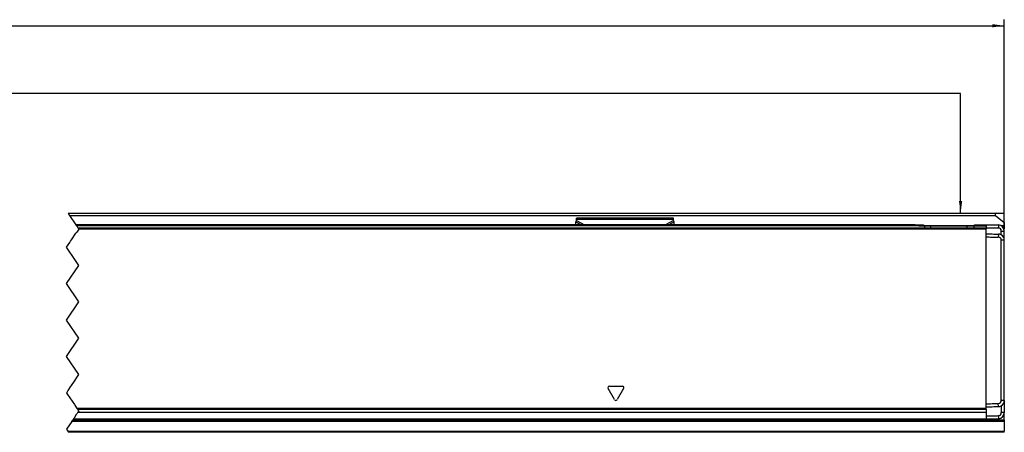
# Model space of a CAD drawing. Header units: millimetres. Extents: x -418 to 1275, y -151 to 443.
# Tile 24 of 47: x 103 to 266, y 24 to 92. Entities that reach past the tile are written whole.
import ezdxf

# ---------------------------------------------------------------- set-up
doc = ezdxf.new("R2010")
doc.units = ezdxf.units.MM
doc.linetypes.add('DOT_CENTER', pattern=[14, 12, -1, 0, -1])
doc.layers.add('1', color=7, linetype='Continuous')
doc.styles.add('CONVERTER_12', font='txt.shx', dxfattribs={"width": 0.9})
doc.dimstyles.new('ME10_DIM_25', dxfattribs={"dimtxt": 2, "dimasz": 2, "dimexe": 1, "dimexo": 1, "dimgap": 1, "dimtad": 1, "dimdsep": 46, "dimtxsty": 'CONVERTER_12', "dimsah": 1, "dimcen": 0.09, "dimclrd": 2, "dimclre": 2, "dimclrt": 2, "dimadec": 0, "dimazin": 0, "dimtol": 1, "dimtp": 0.4, "dimtm": 0.4, "dimtfac": 0.75, "dimtdec": 0, "dimtix": 1, "dimtmove": 0, "dimatfit": 3, "dimfxl": 1, "dimtolj": 1, "dimtzin": 0, "dimarcsym": 0})
doc.dimstyles.get("Standard").update_dxf_attribs({"dimtxt": 0.18, "dimasz": 0.18, "dimexe": 0.18, "dimexo": 0.0625, "dimgap": 0.09, "dimtad": 0, "dimtih": 1, "dimtoh": 1, "dimdec": 4, "dimzin": 0, "dimdsep": 46, "dimtxsty": 'Standard', "dimcen": 0.09, "dimadec": 0, "dimazin": 0, "dimtfac": 1, "dimtdec": 4, "dimtofl": 0, "dimtmove": 0, "dimatfit": 3, "dimfxl": 1, "dimtolj": 1, "dimtzin": 0, "dimarcsym": 0})

# ---------------------------------------------------------------- blocks, each defined once
blk = doc.blocks.new('SOPORTE_SV2__16', base_point=(-193.4, 24.25))
at = {"color": 2, "linetype": 'DOT_CENTER'}
for p, q in [((111.37, 60.35), (111.6, 59.99)), ((111.6, 59.99), (112.63, 58.45)), ((112.63, 58.45), (112.73, 58.29)), ((111.9, 55.95), (112.63, 57.05)), ((112.73, 58.29), (112.76, 58.25)), ((112.76, 58.25), (112.9, 58.05)), ((113.1, 57.75), (112.76, 57.25)), ((112.9, 58.05), (112.96, 57.96)), ((112.96, 57.96), (112.97, 57.95)), ((112.97, 57.95), (113.1, 57.75)), ((111.1, 54.75), (111.63, 55.55)), ((111.76, 55.75), (111.9, 55.95)), ((111.63, 53.95), (111.1, 54.75)), ((111.77, 53.75), (111.63, 53.95)), ((113.1, 51.75), (111.9, 53.55)), ((111.1, 48.75), (113.1, 51.75)), ((113.1, 45.75), (111.1, 48.75)), ((111.1, 42.75), (113.1, 45.75)), ((113.1, 39.75), (111.1, 42.75)), ((111.1, 36.75), (113.1, 39.75)), ((113.1, 33.75), (111.1, 36.75)), ((112.17, 32.36), (113.1, 33.75)), ((111.23, 30.95), (111.32, 31.08)), ((111.32, 31.08), (111.35, 31.12)), ((111.35, 31.12), (111.45, 31.28)), ((111.45, 31.28), (111.74, 31.72)), ((111.74, 31.72), (111.9, 31.96)), ((111.9, 31.96), (112.03, 32.15)), ((112.03, 32.15), (112.12, 32.29)), ((112.14, 32.32), (112.12, 32.29)), ((112.14, 32.32), (112.17, 32.36)), ((111.27, 30.49), (111.23, 30.55)), ((111.27, 30.49), (111.38, 30.32)), ((111.38, 30.32), (111.53, 30.11)), ((111.53, 30.11), (111.63, 29.95)), ((111.63, 29.95), (112.38, 28.82)), ((112.38, 28.82), (112.44, 28.73)), ((112.44, 28.73), (112.62, 28.46)), ((112.62, 28.46), (112.73, 28.3)), ((112.73, 28.3), (112.8, 28.19)), ((112.83, 28.15), (112.8, 28.19)), ((112.83, 28.15), (112.84, 28.14)), ((112.84, 28.14), (112.95, 27.98)), ((112.95, 27.98), (112.96, 27.96)), ((112.96, 27.96), (113.04, 27.84)), ((113.05, 27.68), (112.97, 27.56)), ((113.04, 27.84), (113.1, 27.75)), ((113.06, 27.69), (113.05, 27.68)), ((113.1, 27.75), (113.06, 27.69)), ((111.96, 26.05), (111.1, 24.75)), ((111.96, 26.05), (112.1, 26.25)), ((112.17, 26.37), (112.1, 26.25)), ((112.23, 26.45), (112.17, 26.37)), ((112.33, 26.59), (112.23, 26.45)), ((112.7, 27.16), (112.33, 26.59)), ((112.84, 27.36), (112.7, 27.16)), ((112.95, 27.54), (112.84, 27.36)), ((112.97, 27.56), (112.95, 27.54)), ((111.1, 24.75), (111.3, 24.45)), ((111.3, 24.45), (111.43, 24.25))]:
    blk.add_line(p, q, dxfattribs=at)
at = {"color": 7, "linetype": 'Continuous'}
for p, q in [((111.37, 60.35), (264.3, 60.35)), ((264.3, 60.35), (265.6, 60.35)), ((265.6, 58.8), (265.6, 60.35)), ((194.99, 58.92), (195.1, 59.13)), ((195, 58.45), (194.99, 58.92)), ((211.1, 59.52), (195.1, 59.52)), ((195.1, 59.3), (195.1, 59.52)), ((195.1, 59.13), (195.1, 59.3)), ((211.1, 59.3), (211.1, 59.52)), ((211.1, 59.13), (211.1, 59.3)), ((211.21, 58.92), (211.1, 59.13)), ((211.2, 58.45), (211.21, 58.92)), ((264.17, 59.99), (265.6, 58.8)), ((265.6, 58.8), (265.6, 58.29)), ((252.43, 58.25), (253.5, 58.25)), ((253.5, 58.25), (254.6, 58.25)), ((254.6, 58.25), (256.45, 58.25)), ((256.45, 58.25), (256.66, 58.25)), ((256.66, 58.25), (257.02, 58.25)), ((257.02, 58.25), (258.18, 58.25)), ((258.18, 58.25), (259.5, 58.25)), ((259.5, 58.25), (259.54, 58.25)), ((259.54, 58.25), (259.75, 58.25)), ((259.75, 58.25), (260.57, 58.25)), ((265.6, 58.25), (265.16, 58.25)), ((265.54, 57.75), (265.6, 57.75)), ((265.6, 58.25), (265.6, 58.29)), ((265.6, 58.25), (265.6, 58.05)), ((265.6, 58.05), (265.6, 57.75)), ((265.6, 30.95), (265.6, 53.55)), ((265.6, 29.49), (265.6, 30.75)), ((265.6, 29.49), (265.6, 27.49)), ((112.1, 26.25), (250.6, 26.25)), ((250.6, 26.25), (262.6, 26.25)), ((262.6, 26.25), (263.6, 26.25)), ((263.6, 26.25), (263.6, 26.47)), ((265.6, 26.25), (263.6, 26.25)), ((265.6, 26.25), (265.6, 27.49)), ((265.6, 26.25), (265.6, 26.05)), ((265.6, 26.05), (265.6, 24.45)), ((265.6, 24.25), (265.6, 24.45)), ((265.6, 24.25), (111.43, 24.25))]:
    blk.add_line(p, q, dxfattribs=at)
at = {"color": 3, "linetype": 'Continuous'}
for p, q in [((111.6, 59.99), (264.17, 59.99)), ((194.99, 58.92), (195.9, 58.45)), ((211.1, 59.3), (195.1, 59.3)), ((195.1, 59.13), (196.41, 58.45)), ((211.1, 59.13), (209.79, 58.45)), ((211.21, 58.92), (210.3, 58.45)), ((199.9, 58.25), (112.76, 58.25)), ((201.41, 58.25), (199.9, 58.25)), ((251.5, 58.25), (204.79, 58.25)), ((251.5, 58.25), (252.43, 58.25)), ((260.58, 58.29), (252.42, 58.29)), ((260.57, 58.25), (260.6, 58.25)), ((260.6, 58.25), (261.5, 58.25)), ((261.5, 58.25), (262.6, 58.25)), ((265.6, 58.29), (265.08, 58.29)), ((265.6, 58.05), (265.38, 58.05)), ((265.6, 26.05), (111.96, 26.05)), ((111.3, 24.45), (265.6, 24.45))]:
    blk.add_line(p, q, dxfattribs=at)
at = {"color": 7, "linetype": 'Continuous'}
blk.add_arc((264.3, 60.15), 0.2, 90, 230, dxfattribs=at)
blk = doc.blocks.new('REGLA_SV2-570__18', base_point=(-193.4, 26.25))
at = {"color": 2, "linetype": 'DOT_CENTER'}
for p, q in [((112.63, 58.45), (112.73, 58.29)), ((111.9, 55.95), (112.63, 57.05)), ((112.76, 57.25), (112.63, 57.05)), ((112.73, 58.29), (112.76, 58.25)), ((112.76, 58.25), (112.9, 58.05)), ((113.1, 57.75), (112.76, 57.25)), ((112.9, 58.05), (112.96, 57.96)), ((112.96, 57.96), (112.97, 57.95)), ((112.97, 57.95), (113.1, 57.75)), ((111.1, 54.75), (111.63, 55.55)), ((111.63, 55.55), (111.76, 55.75)), ((111.76, 55.75), (111.9, 55.95)), ((111.63, 53.95), (111.1, 54.75)), ((111.77, 53.75), (111.63, 53.95)), ((111.9, 53.55), (111.77, 53.75)), ((113.1, 51.75), (111.9, 53.55)), ((111.1, 48.75), (113.1, 51.75)), ((113.1, 45.75), (111.1, 48.75)), ((111.1, 42.75), (113.1, 45.75)), ((113.1, 39.75), (111.1, 42.75)), ((111.1, 36.75), (113.1, 39.75)), ((113.1, 33.75), (111.1, 36.75)), ((112.17, 32.36), (113.1, 33.75)), ((111.18, 30.87), (111.1, 30.75)), ((111.18, 30.87), (111.23, 30.95)), ((111.23, 30.95), (111.32, 31.08)), ((111.32, 31.08), (111.35, 31.12)), ((111.35, 31.12), (111.45, 31.28)), ((111.45, 31.28), (111.74, 31.72)), ((111.74, 31.72), (111.9, 31.96)), ((111.9, 31.96), (112.03, 32.15)), ((112.03, 32.15), (112.12, 32.29)), ((112.14, 32.32), (112.12, 32.29)), ((112.14, 32.32), (112.17, 32.36)), ((111.1, 30.75), (111.2, 30.59)), ((111.23, 30.55), (111.2, 30.59)), ((111.27, 30.49), (111.23, 30.55)), ((111.27, 30.49), (111.38, 30.32)), ((111.38, 30.32), (111.53, 30.11)), ((111.53, 30.11), (111.63, 29.95)), ((111.63, 29.95), (112.38, 28.82)), ((112.38, 28.82), (112.44, 28.73)), ((112.44, 28.73), (112.62, 28.46)), ((112.62, 28.46), (112.73, 28.3)), ((112.73, 28.3), (112.8, 28.19)), ((112.83, 28.15), (112.8, 28.19)), ((112.83, 28.15), (112.84, 28.14)), ((112.84, 28.14), (112.95, 27.98)), ((112.95, 27.98), (112.96, 27.96)), ((112.96, 27.96), (113.04, 27.84)), ((113.05, 27.68), (112.97, 27.56)), ((113.04, 27.84), (113.1, 27.75)), ((113.06, 27.69), (113.05, 27.68)), ((113.1, 27.75), (113.06, 27.69)), ((112.17, 26.37), (112.1, 26.25)), ((112.23, 26.45), (112.17, 26.37)), ((112.33, 26.59), (112.23, 26.45)), ((112.7, 27.16), (112.33, 26.59)), ((112.84, 27.36), (112.7, 27.16)), ((112.95, 27.54), (112.84, 27.36)), ((112.97, 27.56), (112.95, 27.54))]:
    blk.add_line(p, q, dxfattribs=at)
at = {"color": 7, "linetype": 'Continuous'}
for p, q in [((250.9, 58.45), (112.63, 58.45)), ((250.9, 58.45), (251.4, 58.45)), ((251.4, 58.45), (252.14, 58.45)), ((260.86, 58.45), (262.6, 58.45)), ((262.6, 58.45), (262.6, 58.25)), ((263.02, 58.45), (264.62, 58.42)), ((112.96, 57.96), (252.43, 57.96)), ((252.43, 58.25), (253.5, 58.25)), ((252.43, 58.25), (252.43, 57.96)), ((252.43, 57.96), (260.57, 57.96)), ((253.5, 58.25), (254.6, 58.25)), ((254.6, 58.25), (256.45, 58.25)), ((256.45, 58.25), (256.66, 58.25)), ((256.66, 58.25), (257.02, 58.25)), ((257.02, 58.25), (258.18, 58.25)), ((258.18, 58.25), (259.5, 58.25)), ((259.5, 58.25), (259.54, 58.25)), ((259.54, 58.25), (259.75, 58.25)), ((259.75, 58.25), (260.57, 58.25)), ((260.57, 58.25), (260.57, 57.96)), ((260.57, 57.96), (262.6, 57.95)), ((262.6, 58.25), (262.6, 57.95)), ((262.6, 57.95), (262.6, 57.76)), ((262.6, 56.95), (262.6, 57.76)), ((262.6, 56.45), (262.6, 56.95)), ((265.6, 55.92), (265.6, 57.42)), ((262.6, 28.95), (262.6, 56.45)), ((265.6, 53.55), (265.6, 55.92)), ((265.6, 30.95), (265.6, 53.55)), ((265.6, 30.75), (265.6, 30.95)), ((265.6, 29.49), (265.6, 30.75)), ((265.6, 29.49), (265.6, 27.49)), ((262.6, 28.46), (262.6, 28.95)), ((262.6, 28.15), (262.6, 28.46)), ((262.6, 27.98), (262.6, 28.15)), ((262.6, 27.98), (262.6, 27.56)), ((112.1, 26.25), (250.6, 26.25)), ((112.95, 27.54), (262.6, 27.54)), ((250.6, 26.25), (262.6, 26.25)), ((262.6, 27.56), (262.6, 27.54)), ((262.6, 27.54), (262.6, 26.95)), ((262.6, 26.95), (262.6, 26.45)), ((262.6, 26.45), (262.6, 26.25))]:
    blk.add_line(p, q, dxfattribs=at)
at = {"color": 3, "linetype": 'Continuous'}
for p, q in [((264.62, 58.42), (264.62, 58.22)), ((199.9, 58.25), (112.76, 58.25)), ((113.1, 57.75), (262.6, 57.76)), ((201.41, 58.25), (199.9, 58.25)), ((204.79, 58.25), (201.41, 58.25)), ((251.5, 58.25), (204.79, 58.25)), ((251.5, 58.25), (252.43, 58.25)), ((253.5, 57.96), (253.5, 58.25)), ((259.5, 57.96), (259.5, 58.25)), ((260.57, 58.25), (260.6, 58.25)), ((260.6, 58.25), (261.5, 58.25)), ((261.5, 58.25), (262.6, 58.25)), ((264.62, 58.22), (264.61, 57.92)), ((264.62, 56.92), (264.61, 56.42)), ((265.1, 57.42), (265.6, 57.42)), ((265.6, 55.92), (265.1, 55.92)), ((201.38, 29.63), (200.32, 31.48)), ((200.53, 31.85), (202.67, 31.85)), ((202.88, 31.48), (201.82, 29.63)), ((265.6, 29.49), (265.1, 29.49)), ((262.6, 28.15), (112.83, 28.15)), ((262.6, 27.98), (112.95, 27.98)), ((264.62, 28.49), (264.61, 28.99)), ((112.23, 26.45), (262.6, 26.45)), ((112.97, 27.56), (262.6, 27.56)), ((264.61, 26.99), (264.62, 26.49)), ((265.6, 27.49), (265.1, 27.49))]:
    blk.add_line(p, q, dxfattribs=at)
at = {"color": 7, "linetype": 'Continuous'}
for centre, radius, start, end in [((264.6, 57.42), 0.999, 359.9692, 89.0308), ((264.6, 57.42), 0.499, 359.9425, 88.4324), ((264.6, 55.92), 1, 59.995, 89), ((264.6, 55.92), 1, 360, 59.995), ((264.6, 55.92), 0.5, 0.0041, 88.3712), ((264.6, 29.49), 0.5, 271.6288, 359.9959), ((264.6, 29.49), 1, 300.005, 360), ((264.6, 29.49), 1, 271, 300.005), ((264.6, 27.49), 0.499, 271.5681, 0.0572), ((264.6, 27.49), 0.999, 270.9693, 0.0307)]:
    blk.add_arc(centre, radius, start, end, dxfattribs=at)
at = {"color": 3, "linetype": 'Continuous'}
for centre, start, end in [((200.53, 31.6), 90, 210), ((202.67, 31.6), 330, 90), ((201.6, 29.75), 210, 330)]:
    blk.add_arc(centre, 0.25, start, end, dxfattribs=at)
at = {"color": 7, "linetype": 'Continuous'}
for points, knots in [([(252.14, 58.45), (252.17, 58.45), (252.23, 58.44), (252.32, 58.41), (252.4, 58.35), (252.42, 58.28), (252.43, 58.25)], [0, 0, 0, 0, 0.090928, 0.1806192, 0.2896018, 0.3846964, 0.3846964, 0.3846964, 0.3846964]), ([(260.57, 58.25), (260.58, 58.28), (260.6, 58.35), (260.68, 58.41), (260.77, 58.44), (260.83, 58.45), (260.86, 58.45)], [0, 0, 0, 0, 0.0950975, 0.204084, 0.2937718, 0.3846962, 0.3846962, 0.3846962, 0.3846962]), ([(262.6, 57.95), (262.77, 57.95), (263.1, 57.94), (263.6, 57.93), (264.11, 57.93), (264.45, 57.92), (264.61, 57.92)], [0, 0, 0, 0, 0.500077, 1.000155, 1.508556, 2.014553, 2.014553, 2.014553, 2.014553]), ([(262.6, 56.95), (262.77, 56.95), (263.1, 56.94), (263.6, 56.93), (264.11, 56.93), (264.45, 56.92), (264.62, 56.92)], [0, 0, 0, 0, 0.500077, 1.000155, 1.508957, 2.01776, 2.01776, 2.01776, 2.01776]), ([(265.1, 56.78), (265.1, 56.89), (265.1, 57.1), (265.1, 57.31), (265.1, 57.42)], [0, 0, 0, 0, 0.3170095, 0.6340198, 0.6340198, 0.6340198, 0.6340198]), ([(262.6, 56.45), (262.77, 56.45), (263.1, 56.44), (263.6, 56.43), (264.11, 56.43), (264.45, 56.42), (264.61, 56.42)], [0, 0, 0, 0, 0.500077, 1.000155, 1.508556, 2.014553, 2.014553, 2.014553, 2.014553]), ([(265.1, 29.49), (265.1, 31.69), (265.1, 36.1), (265.1, 42.7), (265.1, 49.31), (265.1, 53.71), (265.1, 55.92)], [0, 0, 0, 0, 6.607471, 13.21494, 19.822409, 26.42988, 26.42988, 26.42988, 26.42988]), ([(262.6, 28.95), (262.77, 28.96), (263.1, 28.96), (263.6, 28.97), (264.11, 28.98), (264.45, 28.98), (264.61, 28.99)], [0, 0, 0, 0, 0.500077, 1.000155, 1.508556, 2.014553, 2.014553, 2.014553, 2.014553]), ([(262.6, 28.46), (262.77, 28.46), (263.1, 28.46), (263.6, 28.47), (264.11, 28.48), (264.45, 28.48), (264.62, 28.49)], [0, 0, 0, 0, 0.50001, 1.000073, 1.508876, 2.017678, 2.017678, 2.017678, 2.017678]), ([(265.1, 28.62), (265.1, 28.6), (265.1, 28.55), (265.1, 28.34), (265.1, 27.99), (265.1, 27.65), (265.1, 27.49)], [0, 0, 0, 0, 0.067009, 0.134019, 0.634019, 1.13402, 1.13402, 1.13402, 1.13402]), ([(262.6, 26.95), (262.77, 26.96), (263.1, 26.96), (263.6, 26.97), (264.11, 26.98), (264.45, 26.98), (264.61, 26.99)], [0, 0, 0, 0, 0.500077, 1.000155, 1.508557, 2.014556, 2.014556, 2.014556, 2.014556]), ([(262.6, 26.45), (262.77, 26.46), (263.1, 26.46), (263.6, 26.47), (264.11, 26.48), (264.45, 26.48), (264.62, 26.49)], [0, 0, 0, 0, 0.500077, 1.000155, 1.508957, 2.01776, 2.01776, 2.01776, 2.01776])]:
    blk.add_open_spline(points, degree=3, knots=knots, dxfattribs=at)
blk.add_open_spline([(262.6, 58.45), (262.67, 58.45), (262.81, 58.45), (262.95, 58.45), (263.02, 58.45)], degree=3, dxfattribs=at)
blk = doc.blocks.new('REGLA_SV2-570mm__19', base_point=(-193.4, 4.15))
for name, p in [('SOPORTE_SV2__16', (-193.4, 24.25)), ('REGLA_SV2-570__18', (-193.4, 26.25))]:
    blk.add_blockref(name, p)
blk = doc.blocks.new('*D89')
at = {"layer": '1', "color": 2, "linetype": 'Continuous'}
for p, q in [((-193.4, 58.42), (-193.4, 92.26)), ((-193.4, 91.26), (265.6, 91.26)), ((265.6, 58.42), (265.6, 92.26))]:
    blk.add_line(p, q, dxfattribs=at)
at = {"layer": '1', "color": 2}
for points in [[(-191.4, 91.52), (-191.4, 90.99), (-193.4, 91.26)], [(263.6, 90.99), (263.6, 91.52), (265.6, 91.26)]]:
    blk.add_solid(points, dxfattribs=at)
at = {"layer": '1', "color": 2, "insert": (27.99, 92.26), "char_height": 2, "attachment_point": 7, "rotation": 0.0001, "line_spacing_factor": 0.60024, "style": 'CONVERTER_12'}
blk.add_mtext('\\C2;(CM+105)\\C2;\\H1.5;{\\Fgdt;`}0,4', dxfattribs=at)
blk = doc.blocks.new('Front1', base_point=(-105.9, 32.25))
at = {"layer": '1', "color": 2}
blk.add_solid([(258.133, 62.348), (258.659, 62.348), (258.396, 60.348)], dxfattribs=at)
blk.add_blockref('REGLA_SV2-570mm__19', (-193.4, 4.152))
at = {"layer": '1'}
dim = blk.add_linear_dim(base=(-193.4, 91.255), p1=(265.6, 57.417), p2=(-193.4, 57.417), text='(CM+105)', dimstyle='ME10_DIM_25', dxfattribs=at)
dim.commit()
dim.dimension.update_dxf_attribs({"geometry": '*D89', "text_midpoint": (36.1, 93.255), "text_rotation": 0.00014})
at = {"layer": '1', "color": 2, "linetype": 'Continuous', "has_arrowhead": 0}
blk.add_leader([(258.396, 60.348), (258.396, 80.065), (46.334, 80.065)], dimstyle='Standard', dxfattribs=at)

msp = doc.modelspace()

# ---------------------------------------------------------------- block references
msp.add_blockref('Front1', (-105.9, 32.25))

doc.saveas('drawing.dxf')
